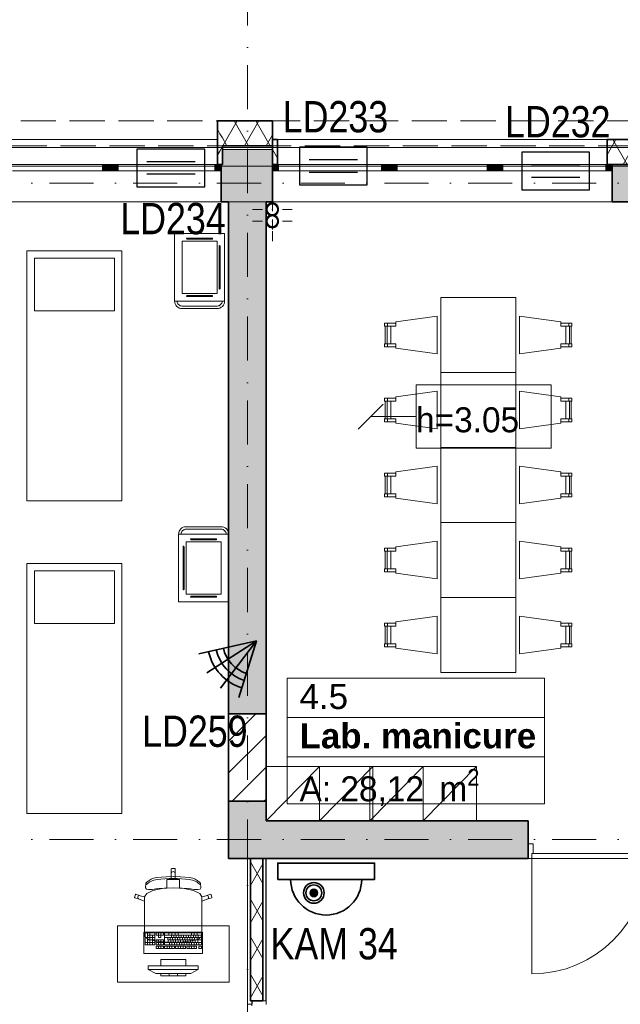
# Model space of a CAD drawing. Header units: millimetres. Extents: x -148444 to 51443, y -4810 to 453290.
# Tile 209 of 256: x 13756 to 18563, y 80539 to 88415. Entities that reach past the tile are written whole.
import ezdxf

# ---------------------------------------------------------------- set-up
doc = ezdxf.new("R2010")
doc.units = ezdxf.units.MM
for name, pattern in [('1', [8, 4, -4]), ('DASHDOTX2', [2, 1, -0.5, 0, -0.5]), ('Krawędzie ukryte', [3.912222, 2.822222, -1.09]), ('Kropki i Kreski', [6.702778, 3.527778, -1.763889, 0, -1.411111])]:
    doc.linetypes.add(name, pattern=pattern)
for name, color, linetype, lineweight in [('!!! CCTV', 1, 'Continuous', 35), ('!!!SSWiN', 3, 'Continuous', 35), ('!!!SSWiN-opis', 6, 'DASHDOTX2', 18), ('\xa0♦El- odgrom', 30, '1', 35)]:
    doc.layers.add(name, color=color, linetype=linetype, lineweight=lineweight)
for name, color, linetype in [('!!! CCTV -opis', 1, 'Continuous'), ('- A - ocieplenie', 8, 'Continuous'), ('- strefy pomieszczeń', 8, 'Continuous'), ('ADT KD', 3, 'Continuous'), ('Drzwi Archicad', 8, 'Continuous'), ('Konstrukcja - Siatka mod', 8, 'Continuous'), ('Konstrukcja - Stropy', 8, 'Continuous'), ('Konstrukcja - Ściany działowe', 8, 'Continuous'), ('Konstrukcja - Ściany nośne wew..P', 8, 'Continuous'), ('Konstrukcja - Ściany zewnętrzne', 8, 'Continuous'), ('Okna Archicada', 8, 'Continuous'), ('Opisy - Etykiety', 8, 'Continuous'), ('PIONY INST', 8, 'Continuous'), ('Wnętrze - Umeblowanie', 8, 'Continuous')]:
    doc.layers.add(name, color=color, linetype=linetype)
doc.styles.add('GENERATED_STYLE_1', font='ARIALN.TTF')
doc.styles.get("Standard").update_dxf_attribs({"font": 'arial.ttf'})
doc.styles.add('STYL_AUTOMATYCZNY_1', font='arial.ttf')
doc.styles.add('STYL_AUTOMATYCZNY_2', font='arial.ttf')
doc.styles.add('STYL_AUTOMATYCZNY_5', font='txt')
doc.styles.add('STYL_AUTOMATYCZNY_6', font='txt')
pattern_1 = [(60, (-220940.59, 363284.62), (-129.90381, 75), []), (120, (-220940.59, 363284.62), (129.90381, 75), [])]

# ---------------------------------------------------------------- blocks, each defined once
blk = doc.blocks.new('Czujka_PIR+AM')
for q in [(82.3, 47.5), (93.6, 16.5), (82.3, -47.5), (93.6, -16.5)]:
    blk.add_line((0, 0), q)
for radius in [66.3, 79, 54.6]:
    blk.add_arc((0, 0), radius, 330, 30)
blk.add_attdef('ADRES', (135.7, -10.4), '', height=22.5)
blk = doc.blocks.new('Kamera Kopułowa')
h = blk.add_hatch(color=1)
edge = h.paths.add_edge_path()
edge.add_arc((2.887, -2.378), 0.301, 0, 360)
at = {"color": 1}
blk.add_lwpolyline([(0, -1.308), (7.742, -1.308), (7.742, 0), (0, 0)], close=True, dxfattribs=at)
for radius in [0.827, 0.631, 0.301]:
    blk.add_circle((2.887, -2.378), radius, dxfattribs=at)
blk.add_arc((3.871, -1.308), 2.842, 180, 0, dxfattribs=at)
blk = doc.blocks.new('sswin')
at = {"layer": 'ADT KD', "color": 3}
for p, q in [((542.7, 300.5), (0, 300.5)), ((0, 300.5), (0, 0)), ((542.7, 0), (542.7, 300.5)), ((465, 200.4), (77.7, 200.4)), ((465, 100.2), (77.7, 100.2)), ((0, 0), (542.7, 0))]:
    blk.add_line(p, q, dxfattribs=at)

msp = doc.modelspace()

# ---------------------------------------------------------------- hatches: boundary and pattern name
at = {"layer": '- A - ocieplenie', "linetype": 'Continuous', "lineweight": 13}
h = msp.add_hatch(dxfattribs=at)
h.set_pattern_fill('Izolacja_miękka_0006', color=8, style=0, pattern_type=2)
h.set_pattern_definition(pattern_1)
h.paths.add_polyline_path([(15338, 87456.9), (15368, 87456.9), (15338, 87606.9)])
h = msp.add_hatch(dxfattribs=at)
h.set_pattern_fill('Izolacja_miękka_0006', color=8, style=0, pattern_type=2)
h.set_pattern_definition(pattern_1)
h.paths.add_polyline_path([(15338, 87606.9), (15378, 87406.9), (15378, 87606.9)])
h = msp.add_hatch(dxfattribs=at)
h.set_pattern_fill('Izolacja_miękka_0006', color=8, style=0, pattern_type=2)
h.set_pattern_definition(pattern_1)
h.paths.add_polyline_path([(15378, 87406.9), (15778, 87406.9), (15778, 87606.9), (15378, 87606.9)])
h = msp.add_hatch(dxfattribs=at)
h.set_pattern_fill('Izolacja_miękka_0006', color=8, style=0, pattern_type=2)
h.set_pattern_definition(pattern_1)
h.paths.add_polyline_path([(15338, 87456.9), (15378, 87256.9), (15378, 87406.9), (15368, 87456.9)])
h = msp.add_hatch(dxfattribs=at)
h.set_pattern_fill('Izolacja_miękka_0006', color=8, style=0, pattern_type=2)
h.set_pattern_definition(pattern_1)
h.paths.add_polyline_path([(15338, 87256.9), (15378, 87256.9), (15338, 87456.9)])
h = msp.add_hatch(dxfattribs=at)
h.set_pattern_fill('Izolacja_miękka_0006', color=8, style=0, pattern_type=2)
h.set_pattern_definition(pattern_1)
h.paths.add_polyline_path([(15778, 87256.9), (15818, 87256.9), (15818, 87456.9), (15778, 87456.9)])
h = msp.add_hatch(dxfattribs=at)
h.set_pattern_fill('Izolacja_miękka_0006', color=8, style=0, pattern_type=2)
h.set_pattern_definition(pattern_1)
h.paths.add_polyline_path([(18458, 87456.9), (18458, 87256.9), (18678, 87256.9), (18678, 87456.9)])
at = {"layer": 'Konstrukcja - Ściany działowe', "linetype": 'Continuous', "lineweight": 13}
h = msp.add_hatch(dxfattribs=at)
h.set_pattern_fill('Izolacja_miękka_0006', color=8, style=0, pattern_type=2)
h.set_pattern_definition(pattern_1)
h.paths.add_polyline_path([(15603, 81706.9), (15603, 80565.9), (15613, 80565.9), (15703, 80565.9), (15703, 81706.9)])
at = {"layer": 'Konstrukcja - Ściany nośne wew..P', "linetype": 'Continuous', "lineweight": 13}
for points in [[(15428, 86956.9), (15428, 82863.7), (15728, 82863.7), (15728, 86956.9)], [(15428, 81706.9), (15728, 81706.9), (15728, 82163.7), (15428, 82163.7)], [(17825.8, 82006.9), (15728, 82006.9), (15728, 81706.9), (17825.8, 81706.9)]]:
    msp.add_hatch(color=8, dxfattribs=at).paths.add_polyline_path(points)
h = msp.add_hatch(dxfattribs=at)
h.set_pattern_fill('Bloczki_ceramiczne_0006', color=8, style=0, pattern_type=2)
h.set_pattern_definition([(45, (-220940.59, 363284.62), (-127.27922, 127.27922), [])])
h.paths.add_polyline_path([(15428, 82863.7), (15428, 82163.7), (15728, 82163.7), (15728, 82863.7)])
at = {"layer": 'Konstrukcja - Ściany zewnętrzne', "linetype": 'Continuous', "lineweight": 13}
for points in [[(15378, 87376.9), (15378, 87256.9), (15778, 87256.9), (15778, 87376.9)], [(15368, 87256.9), (15368, 86956.9), (15778, 86956.9), (15778, 87256.9)], [(18498, 87256.9), (18498, 86956.9), (18638, 86956.9), (18638, 87256.9)]]:
    msp.add_hatch(color=8, dxfattribs=at).paths.add_polyline_path(points)
at = {"layer": 'Okna Archicada', "linetype": 'Continuous', "lineweight": 13}
for points in [[(14493, 87256.9), (14418, 87256.9), (14418, 87206.9), (14493, 87206.9)], [(14493, 87206.9), (14543, 87206.9), (14543, 87256.9), (14493, 87256.9)], [(15368, 87256.9), (15318, 87256.9), (15318, 87206.9), (15368, 87206.9)], [(15778, 87206.9), (15828, 87206.9), (15828, 87256.9), (15778, 87256.9)], [(16703, 87256.9), (16653, 87256.9), (16653, 87206.9), (16703, 87206.9)], [(16703, 87206.9), (16778, 87206.9), (16778, 87256.9), (16703, 87256.9)], [(17573, 87256.9), (17498, 87256.9), (17498, 87206.9), (17573, 87206.9)], [(17573, 87206.9), (17623, 87206.9), (17623, 87256.9), (17573, 87256.9)], [(18498, 87256.9), (18448, 87256.9), (18448, 87206.9), (18498, 87206.9)]]:
    msp.add_hatch(color=8, dxfattribs=at).paths.add_polyline_path(points)
at = {"layer": 'PIONY INST', "linetype": 'Continuous', "lineweight": 13}
h = msp.add_hatch(color=8, dxfattribs=at)
h.paths.add_polyline_path([(15728, 86897.6, 0.414214), (15778, 86847.6, 0.414214), (15828, 86897.6, 0.414214), (15778, 86947.6, 0.414214)])
h.paths.add_polyline_path([(15778, 86852.6, -1), (15778, 86942.6, -1)], flags=0)
h = msp.add_hatch(color=8, dxfattribs=at)
h.paths.add_polyline_path([(15728, 86802.6, 0.414214), (15778, 86752.6, 0.414214), (15828, 86802.6, 0.414214), (15778, 86852.6, 0.414214)])
h.paths.add_polyline_path([(15778, 86757.6, -1), (15778, 86847.6, -1)], flags=0)

# ---------------------------------------------------------------- linework, layer by layer
at = {"layer": '- A - ocieplenie', "color": 8, "linetype": 'Continuous', "lineweight": 35, "ltscale": 100}
for p, q in [((15338, 87306.9), (15338, 87456.9)), ((15818, 87456.9), (15818, 87406.9)), ((18458, 87456.9), (18458, 87406.9)), ((15818, 87406.9), (15818, 87256.9)), ((18458, 87406.9), (18458, 87256.9)), ((15338, 87256.9), (15338, 87306.9))]:
    msp.add_line(p, q, dxfattribs=at)
at = {"layer": '- A - ocieplenie', "color": 8, "linetype": 'Krawędzie ukryte', "lineweight": 20, "ltscale": 100, "flags": 128}
for points in [[(37128, 87606.9), (9388, 87606.9)], [(9388, 87406.9), (27377.7, 87406.9)]]:
    msp.add_lwpolyline(points, dxfattribs=at)
at = {"layer": '- A - ocieplenie', "color": 8, "linetype": 'Continuous', "lineweight": 35, "ltscale": 100, "flags": 128}
for points in [[(15338, 87606.9), (15338, 87456.9)], [(15778, 87606.9), (15338, 87606.9)], [(15778, 87406.9), (15778, 87606.9)], [(15818, 87456.9), (15778, 87456.9)], [(15778, 87456.9), (15778, 87256.9)], [(18678, 87456.9), (18458, 87456.9)], [(15378, 87256.9), (15378, 87406.9)], [(15378, 87406.9), (15778, 87406.9)], [(15338, 87256.9), (15378, 87256.9)], [(15778, 87256.9), (15818, 87256.9)], [(18458, 87256.9), (18678, 87256.9)]]:
    msp.add_lwpolyline(points, dxfattribs=at)
at = {"layer": '- strefy pomieszczeń', "color": 8, "linetype": 'Continuous', "lineweight": 13, "ltscale": 100}
for p, q in [((15895.8, 83146.8), (17955.4, 83146.8)), ((15895.8, 82832.5), (15895.8, 83146.8)), ((17955.4, 83146.8), (17955.4, 82832.5)), ((17955.4, 82832.5), (15895.8, 82832.5)), ((15895.8, 82832.5), (17955.4, 82832.5)), ((15895.8, 82518.2), (15895.8, 82832.5)), ((17955.4, 82832.5), (17955.4, 82518.2)), ((17955.4, 82518.2), (15895.8, 82518.2)), ((15895.8, 82518.2), (17955.4, 82518.2)), ((15895.8, 82141.7), (15895.8, 82518.2)), ((17955.4, 82518.2), (17955.4, 82141.7)), ((17955.4, 82141.7), (15895.8, 82141.7))]:
    msp.add_line(p, q, dxfattribs=at)
at = {"color": 8, "linetype": 'Continuous', "lineweight": 35, "ltscale": 100, "flags": 128}
for points in [[(15428, 82863.7), (15428, 82163.7)], [(15728, 82163.7), (15728, 82863.7)]]:
    msp.add_lwpolyline(points, dxfattribs=at)
at = {"layer": 'Drzwi Archicad', "color": 8, "linetype": 'Continuous', "lineweight": 35, "ltscale": 100}
for p, q in [((17825.8, 81821.9), (17825.8, 82006.9)), ((17825.8, 81706.9), (17825.8, 81821.9)), ((17825.8, 81706.9), (17825.8, 81821.9)), ((15703, 80565.9), (15613, 80565.9)), ((15703, 80565.9), (15613, 80565.9))]:
    msp.add_line(p, q, dxfattribs=at)
at = {"layer": 'Drzwi Archicad', "color": 8, "linetype": 'Continuous', "lineweight": 13, "ltscale": 100}
for p, q in [((17825.8, 81821.9), (17825.8, 81706.9)), ((17865.8, 81821.9), (17825.8, 81821.9)), ((17853.8, 81706.9), (17853.8, 81746.9)), ((17853.8, 81746.9), (17865.8, 81746.9)), ((17853.8, 81706.9), (17853.8, 81746.9)), ((17853.8, 81746.9), (18777.8, 81746.9)), ((17865.8, 81746.9), (17865.8, 81821.9)), ((17825.8, 81706.9), (17853.8, 81706.9)), ((17853.8, 81706.9), (17853.8, 80782.9)), ((18777.8, 81706.9), (17853.8, 81706.9)), ((15578, 80565.9), (15578, 80540.9)), ((15728, 80565.9), (15613, 80565.9)), ((15613, 80565.9), (15613, 80525.9)), ((15728, 80565.9), (15703, 80565.9)), ((15728, 80565.9), (15703, 80565.9)), ((15728, 80537.9), (15728, 80565.9)), ((15613, 80540.9), (15578, 80540.9))]:
    msp.add_line(p, q, dxfattribs=at)
msp.add_arc((17853.8, 81706.9), 924, 270, 0, dxfattribs=at)
at = {"layer": 'Konstrukcja - Siatka mod', "color": 8, "linetype": 'Kropki i Kreski', "lineweight": 13, "ltscale": 100}
for p, q in [((15578, 90062.8), (15578, 73098)), ((7290.5, 87106.9), (36735, 87106.9)), ((7290.5, 81856.9), (36735, 81856.9))]:
    msp.add_line(p, q, dxfattribs=at)
at = {"layer": 'Konstrukcja - Stropy', "color": 8, "linetype": 'Continuous', "lineweight": 13, "ltscale": 100, "flags": 128}
msp.add_lwpolyline([(21408, 79526.9), (24708, 79526.9), (24708, 74502.9), (36728, 74476.9), (36778, 86956.9), (9738, 86956.9), (9738, 74326.9), (21408, 74326.9)], close=True, dxfattribs=at)
at = {"layer": 'Konstrukcja - Ściany działowe', "color": 8, "linetype": 'Continuous', "lineweight": 35, "ltscale": 100}
for p, q in [((15603, 81706.9), (15603, 80565.9)), ((15703, 80565.9), (15703, 81706.9)), ((15603, 80565.9), (15613, 80565.9)), ((15703, 80565.9), (15613, 80565.9))]:
    msp.add_line(p, q, dxfattribs=at)
at = {"layer": 'Konstrukcja - Ściany działowe', "color": 8, "linetype": 'Continuous', "lineweight": 13, "ltscale": 100}
for p, q in [((15578, 80565.9), (15578, 80540.9)), ((15728, 80565.9), (15703, 80565.9)), ((15613, 80540.9), (15578, 80540.9))]:
    msp.add_line(p, q, dxfattribs=at)
at = {"layer": 'Konstrukcja - Ściany działowe', "color": 8, "linetype": 'Continuous', "lineweight": 25, "ltscale": 100}
msp.add_line((15613, 80565.9), (15613, 80540.9), dxfattribs=at)
at = {"layer": 'Konstrukcja - Ściany działowe', "color": 8, "linetype": 'Continuous', "lineweight": 13, "ltscale": 100, "flags": 128}
for points in [[(15578, 81706.9), (15578, 80565.9)], [(15728, 81706.9), (15703, 81706.9)]]:
    msp.add_lwpolyline(points, dxfattribs=at)
at = {"layer": 'Konstrukcja - Ściany działowe', "color": 8, "linetype": 'Continuous', "lineweight": 25, "ltscale": 100, "flags": 128}
for points in [[(15603, 81706.9), (15578, 81706.9)], [(15728, 80565.9), (15728, 81706.9)]]:
    msp.add_lwpolyline(points, dxfattribs=at)
at = {"layer": 'Konstrukcja - Ściany działowe', "color": 8, "linetype": 'Continuous', "lineweight": 35, "ltscale": 100, "flags": 128}
msp.add_lwpolyline([(15703, 81706.9), (15603, 81706.9)], dxfattribs=at)
at = {"layer": 'Konstrukcja - Ściany nośne wew..P', "color": 8, "linetype": 'Continuous', "lineweight": 35, "ltscale": 100}
for p, q in [((15428, 82863.7), (15728, 82863.7)), ((15428, 82163.7), (15728, 82163.7)), ((17825.8, 81821.9), (17825.8, 82006.9)), ((17825.8, 81706.9), (17825.8, 81821.9))]:
    msp.add_line(p, q, dxfattribs=at)
at = {"layer": 'Konstrukcja - Ściany nośne wew..P', "color": 8, "linetype": 'Continuous', "lineweight": 35, "ltscale": 100, "flags": 128}
for points in [[(15428, 86956.9), (15428, 82863.7)], [(15728, 82863.7), (15728, 86956.9)], [(15428, 82163.7), (15428, 81706.9)], [(15728, 82006.9), (15728, 82163.7)], [(17825.8, 82006.9), (15728, 82006.9)], [(15428, 81706.9), (15728, 81706.9)], [(15728, 81706.9), (17825.8, 81706.9)]]:
    msp.add_lwpolyline(points, dxfattribs=at)
at = {"layer": 'Konstrukcja - Ściany zewnętrzne', "color": 8, "linetype": 'Continuous', "lineweight": 35, "ltscale": 100}
for p, q in [((15368, 87256.9), (15368, 87206.9)), ((15368, 87206.9), (15368, 86956.9)), ((15778, 87256.9), (15778, 87206.9)), ((15778, 87206.9), (15778, 86956.9)), ((18498, 87256.9), (18498, 87206.9)), ((18498, 87206.9), (18498, 86956.9))]:
    msp.add_line(p, q, dxfattribs=at)
at = {"layer": 'Konstrukcja - Ściany zewnętrzne', "color": 8, "linetype": 'Continuous', "lineweight": 13, "ltscale": 100, "flags": 128}
msp.add_lwpolyline([(9588, 87391.9), (9588, 87241.9), (36548, 87241.9), (36548, 87391.9)], close=True, dxfattribs=at)
msp.add_lwpolyline([(15778, 87256.9), (15778, 87376.9), (15378, 87376.9), (15378, 87256.9)], dxfattribs=at)
at = {"layer": 'Konstrukcja - Ściany zewnętrzne', "color": 8, "linetype": 'Continuous', "lineweight": 35, "ltscale": 100, "flags": 128}
for points in [[(15378, 87256.9), (15368, 87256.9)], [(18638, 87256.9), (18498, 87256.9)], [(15368, 86956.9), (15428, 86956.9)], [(15728, 86956.9), (15778, 86956.9)], [(18498, 86956.9), (18638, 86956.9)]]:
    msp.add_lwpolyline(points, dxfattribs=at)
at = {"layer": 'Okna Archicada', "color": 8, "linetype": 'Continuous', "lineweight": 13, "ltscale": 100}
for p, q in [((15338, 87456.9), (12778, 87456.9)), ((15818, 87456.9), (18458, 87456.9)), ((12748, 87256.9), (15368, 87256.9)), ((15338, 87256.9), (12778, 87256.9)), ((14418, 87256.9), (13698, 87256.9)), ((13698, 87206.9), (14418, 87206.9)), ((14493, 87256.9), (14418, 87256.9)), ((14418, 87256.9), (14418, 87206.9)), ((14418, 87206.9), (14493, 87206.9)), ((14543, 87256.9), (14493, 87256.9)), ((14493, 87206.9), (14543, 87206.9)), ((14543, 87206.9), (14543, 87256.9)), ((15318, 87256.9), (14543, 87256.9)), ((14543, 87206.9), (15318, 87206.9)), ((15368, 87256.9), (15318, 87256.9)), ((15318, 87256.9), (15318, 87206.9)), ((15318, 87206.9), (15368, 87206.9)), ((15778, 87256.9), (18498, 87256.9)), ((15828, 87256.9), (15778, 87256.9)), ((15778, 87206.9), (15828, 87206.9)), ((15818, 87256.9), (18458, 87256.9)), ((15828, 87206.9), (15828, 87256.9)), ((16653, 87256.9), (15828, 87256.9)), ((15828, 87206.9), (16653, 87206.9)), ((16703, 87256.9), (16653, 87256.9)), ((16653, 87256.9), (16653, 87206.9)), ((16653, 87206.9), (16703, 87206.9)), ((16778, 87256.9), (16703, 87256.9)), ((16703, 87206.9), (16778, 87206.9)), ((16778, 87206.9), (16778, 87256.9)), ((17498, 87256.9), (16778, 87256.9)), ((16778, 87206.9), (17498, 87206.9)), ((17573, 87256.9), (17498, 87256.9)), ((17498, 87256.9), (17498, 87206.9)), ((17498, 87206.9), (17573, 87206.9)), ((17623, 87256.9), (17573, 87256.9)), ((17573, 87206.9), (17623, 87206.9)), ((17623, 87206.9), (17623, 87256.9)), ((18448, 87256.9), (17623, 87256.9)), ((17623, 87206.9), (18448, 87206.9)), ((18498, 87256.9), (18448, 87256.9)), ((18448, 87256.9), (18448, 87206.9)), ((18448, 87206.9), (18498, 87206.9)), ((12748, 86956.9), (15368, 86956.9)), ((15778, 86956.9), (18498, 86956.9))]:
    msp.add_line(p, q, dxfattribs=at)
at = {"layer": 'Okna Archicada', "color": 8, "linetype": 'Continuous', "lineweight": 35, "ltscale": 100}
for p, q in [((15338, 87306.9), (15338, 87456.9)), ((15818, 87456.9), (15818, 87406.9)), ((18458, 87456.9), (18458, 87406.9)), ((15818, 87406.9), (15818, 87256.9)), ((18458, 87406.9), (18458, 87256.9)), ((15338, 87256.9), (15338, 87306.9)), ((15368, 87256.9), (15368, 87206.9)), ((15368, 87256.9), (15368, 87206.9)), ((15368, 87206.9), (15368, 86956.9)), ((15778, 87256.9), (15778, 87206.9)), ((15778, 87256.9), (15778, 87206.9)), ((15778, 87206.9), (15778, 86956.9)), ((18498, 87256.9), (18498, 87206.9)), ((18498, 87256.9), (18498, 87206.9)), ((18498, 87206.9), (18498, 86956.9))]:
    msp.add_line(p, q, dxfattribs=at)
at = {"layer": 'Opisy - Etykiety', "color": 8, "linetype": 'Continuous', "lineweight": 13, "ltscale": 100}
for p, q in [((18009.8, 85493.3), (16928, 85493.3)), ((16928, 85493.3), (16928, 84987.3)), ((18009.8, 84987.3), (18009.8, 85493.3)), ((16663.9, 85340.3), (16463.9, 85140.3)), ((16563.9, 85240.3), (16928, 85240.3)), ((16928, 84987.3), (18009.8, 84987.3))]:
    msp.add_line(p, q, dxfattribs=at)
at = {"layer": 'PIONY INST', "color": 8, "linetype": 'Continuous', "lineweight": 0, "ltscale": 100}
for p, q in [((15778, 86977.6), (15778, 87057.6)), ((15778, 86882.6), (15778, 86962.6)), ((15698, 86897.6), (15618, 86897.6)), ((15858, 86897.6), (15938, 86897.6)), ((15698, 86802.6), (15618, 86802.6)), ((15778, 86817.6), (15778, 86737.6)), ((15858, 86802.6), (15938, 86802.6)), ((15778, 86722.6), (15778, 86642.6))]:
    msp.add_line(p, q, dxfattribs=at)
at = {"layer": 'PIONY INST', "color": 8, "linetype": 'Continuous', "lineweight": 25, "ltscale": 100, "flags": 128}
for points in [[(15728, 86897.6, 0.414214), (15778, 86847.6, 0.414214), (15828, 86897.6, 0.414214), (15778, 86947.6, 0.414214)], [(15728, 86802.6, 0.414214), (15778, 86752.6, 0.414214), (15828, 86802.6, 0.414214), (15778, 86852.6, 0.414214)]]:
    msp.add_lwpolyline(points, format="xyb", close=True, dxfattribs=at)
at = {"layer": 'PIONY INST', "color": 8, "linetype": 'Continuous', "lineweight": 35, "ltscale": 100, "flags": 128}
for points in [[(15778, 86852.6, -1), (15778, 86942.6, -1)], [(15778, 86757.6, -1), (15778, 86847.6, -1)]]:
    msp.add_lwpolyline(points, format="xyb", close=True, dxfattribs=at)
at = {"layer": 'PIONY INST', "color": 8, "linetype": 'Continuous', "lineweight": 0, "ltscale": 100}
for p in [(15778, 86897.6), (15778, 86802.6)]:
    msp.add_point(p, dxfattribs=at)
at = {"layer": 'Wnętrze - Umeblowanie', "color": 8, "linetype": 'Continuous', "lineweight": 13, "ltscale": 100}
for p, q in [((16696.1, 85963.1), (16696.1, 85822.4)), ((16701.1, 85988.1), (16701.1, 85963.1)), ((18151.1, 85988.1), (18151.1, 85963.1)), ((18156.1, 85822.4), (18156.1, 85963.1)), ((16701.1, 85797.4), (16701.1, 85822.4)), ((18151.1, 85797.4), (18151.1, 85822.4)), ((16701.1, 85388.1), (16701.1, 85363.1)), ((18151.1, 85388.1), (18151.1, 85363.1)), ((16696.1, 85363.1), (16696.1, 85222.4)), ((18156.1, 85222.4), (18156.1, 85363.1)), ((16701.1, 85197.4), (16701.1, 85222.4)), ((18151.1, 85197.4), (18151.1, 85222.4)), ((16696.1, 84763.1), (16696.1, 84622.4)), ((16701.1, 84788.1), (16701.1, 84763.1)), ((18151.1, 84788.1), (18151.1, 84763.1)), ((18156.1, 84622.4), (18156.1, 84763.1)), ((16701.1, 84597.4), (16701.1, 84622.4)), ((18151.1, 84597.4), (18151.1, 84622.4)), ((16701.1, 84188.1), (16701.1, 84163.1)), ((18151.1, 84188.1), (18151.1, 84163.1)), ((16696.1, 84163.1), (16696.1, 84022.4)), ((18156.1, 84022.4), (18156.1, 84163.1)), ((16701.1, 83997.4), (16701.1, 84022.4)), ((18151.1, 83997.4), (18151.1, 84022.4)), ((16696.1, 83563.1), (16696.1, 83422.4)), ((16701.1, 83588.1), (16701.1, 83563.1)), ((18151.1, 83588.1), (18151.1, 83563.1)), ((18156.1, 83422.4), (18156.1, 83563.1)), ((16701.1, 83397.4), (16701.1, 83422.4)), ((18151.1, 83397.4), (18151.1, 83422.4)), ((15728, 82006.9), (16154.6, 82441.6)), ((16154.6, 82441.6), (16154.6, 82006.9)), ((16154.6, 82006.9), (16581.2, 82441.6)), ((16559.3, 82006.9), (16985.9, 82441.6)), ((16985.9, 82441.6), (16985.9, 82006.9)), ((16985.9, 82006.9), (17412.5, 82441.6)), ((14969.5, 81623.3), (14972.6, 81626.3)), ((14969.5, 81586.4), (14969.5, 81623.3)), ((14969.5, 81586.4), (14970.7, 81592.1)), ((14970.7, 81592.1), (14974, 81597)), ((14972.6, 81626.3), (14984.6, 81626.3)), ((14974, 81597), (14978.9, 81600.2)), ((14978.9, 81600.2), (14984.6, 81601.4)), ((14996.7, 81626.3), (14984.6, 81626.3)), ((14990.4, 81600.2), (14984.6, 81601.4)), ((14995.3, 81597), (14990.4, 81600.2)), ((14998.6, 81592.1), (14995.3, 81597)), ((14999.7, 81623.3), (14996.7, 81626.3)), ((14999.7, 81586.4), (14998.6, 81592.1)), ((14999.7, 81586.4), (14999.7, 81623.3)), ((14766.5, 81507.1), (14777.1, 81520.3)), ((14777.1, 81520.3), (14808.1, 81540.3)), ((14796.6, 81517.9), (14784.9, 81507.8)), ((14809.8, 81525.6), (14796.6, 81517.9)), ((14808.1, 81540.3), (14828.1, 81547.6)), ((14830.2, 81531.8), (14809.8, 81525.6)), ((14828.1, 81547.6), (14853.9, 81552.4)), ((14856.1, 81536.8), (14830.2, 81531.8)), ((14853.9, 81552.4), (14927.1, 81559.4)), ((14886.1, 81540.5), (14856.1, 81536.8)), ((14918.5, 81543), (14886.1, 81540.5)), ((14951.9, 81544.5), (14918.5, 81543)), ((14927.1, 81559.4), (14984.6, 81561.5)), ((14934.3, 81506.6), (14934.3, 81536.6)), ((14934.3, 81536.6), (14967.7, 81536.6)), ((14984.6, 81544.9), (14951.9, 81544.5)), ((14967.7, 81536.6), (14969.5, 81586.4)), ((14967.7, 81536.6), (14984.6, 81536.6)), ((15042.1, 81559.4), (14984.6, 81561.5)), ((14984.6, 81544.9), (15017.4, 81544.5)), ((15001.5, 81536.6), (14984.6, 81536.6)), ((15001.5, 81536.6), (14999.7, 81586.4)), ((15035, 81536.6), (15001.5, 81536.6)), ((15017.4, 81544.5), (15050.7, 81543)), ((15035, 81506.6), (15035, 81536.6)), ((15115.3, 81552.4), (15042.1, 81559.4)), ((15050.7, 81543), (15083.2, 81540.5)), ((15083.2, 81540.5), (15113.2, 81536.8)), ((15113.2, 81536.8), (15139.1, 81531.8)), ((15141.2, 81547.6), (15115.3, 81552.4)), ((15139.1, 81531.8), (15159.5, 81525.6)), ((15161.2, 81540.3), (15141.2, 81547.6)), ((15159.5, 81525.6), (15172.7, 81517.9)), ((15192.2, 81520.3), (15161.2, 81540.3)), ((15172.7, 81517.9), (15184.4, 81507.8)), ((15202.7, 81507.1), (15192.2, 81520.3)), ((14763.2, 81471), (14766.5, 81507.1)), ((14770, 81459.4), (14763.2, 81471)), ((14769.6, 81496.5), (14765.9, 81493.9)), ((14775.9, 81501.7), (14769.6, 81496.5)), ((14787.2, 81456.4), (14770, 81459.4)), ((14772.8, 81425.9), (14822.5, 81449.7)), ((14784.9, 81507.8), (14775.9, 81501.7)), ((14816.1, 81459), (14787.2, 81456.4)), ((14861.4, 81464.8), (14816.1, 81459)), ((14822.5, 81449.7), (14896.9, 81465.6)), ((14912.3, 81469.5), (14861.4, 81464.8)), ((14896.9, 81465.6), (14934.3, 81467.9)), ((14984.6, 81471.8), (14912.3, 81469.5)), ((14934.3, 81467.9), (14934.3, 81506.6)), ((14934.3, 81467.9), (14984.6, 81471.1)), ((14984.6, 81471.8), (15056.9, 81469.5)), ((15035, 81467.9), (14984.6, 81471.1)), ((15035, 81467.9), (15035, 81506.6)), ((15072.4, 81465.6), (15035, 81467.9)), ((15056.9, 81469.5), (15107.9, 81464.8)), ((15146.8, 81449.7), (15072.4, 81465.6)), ((15107.9, 81464.8), (15153.2, 81459)), ((15196.5, 81425.9), (15146.8, 81449.7)), ((15153.2, 81459), (15182.1, 81456.4)), ((15182.1, 81456.4), (15199.3, 81459.4)), ((15184.4, 81507.8), (15193.4, 81501.7)), ((15193.4, 81501.7), (15199.7, 81496.5)), ((15199.3, 81459.4), (15206, 81471)), ((15199.7, 81496.5), (15203.4, 81493.9)), ((15206, 81471), (15202.7, 81507.1)), ((14674.6, 81394.4), (14682.1, 81417.2)), ((14676.6, 81390.7), (14674.6, 81394.4)), ((14712, 81379.3), (14676.6, 81390.7)), ((14682.1, 81417.2), (14685.9, 81419.1)), ((14685.9, 81419.1), (14721.3, 81407.7)), ((14701.6, 81392.3), (14702.3, 81398.1)), ((14703.2, 81386.7), (14701.6, 81392.3)), ((14702.3, 81398.1), (14705.2, 81403.2)), ((14706.8, 81382.1), (14703.2, 81386.7)), ((14705.2, 81403.2), (14709.8, 81406.8)), ((14712, 81379.3), (14706.8, 81382.1)), ((14709.8, 81406.8), (14715.5, 81408.4)), ((14755.4, 81363.6), (14712, 81379.3)), ((14715.5, 81408.4), (14721.3, 81407.7)), ((14721.3, 81407.7), (14755.5, 81398)), ((14755.4, 81397.8), (14755.5, 81398)), ((14755.4, 81397.8), (14755.4, 81363.6)), ((14755.4, 81154.5), (14755.4, 81363.6)), ((14755.5, 81398), (14772.8, 81425.9)), ((15213.8, 81398), (15196.5, 81425.9)), ((15248, 81407.7), (15213.8, 81398)), ((15213.9, 81397.8), (15213.8, 81398)), ((15213.9, 81397.8), (15213.9, 81363.6)), ((15213.9, 81363.6), (15257.3, 81379.3)), ((15213.9, 81154.5), (15213.9, 81363.6)), ((15283.4, 81419.1), (15248, 81407.7)), ((15253.8, 81408.4), (15248, 81407.7)), ((15259.5, 81406.8), (15253.8, 81408.4)), ((15257.3, 81379.3), (15292.7, 81390.7)), ((15257.3, 81379.3), (15262.4, 81382.1)), ((15264.1, 81403.2), (15259.5, 81406.8)), ((15262.4, 81382.1), (15266.1, 81386.7)), ((15267, 81398.1), (15264.1, 81403.2)), ((15266.1, 81386.7), (15267.7, 81392.3)), ((15267.7, 81392.3), (15267, 81398.1)), ((15287.2, 81417.2), (15283.4, 81419.1)), ((15294.6, 81394.4), (15287.2, 81417.2)), ((15292.7, 81390.7), (15294.6, 81394.4)), ((14755.4, 81118.4), (14755.4, 81154.5)), ((14755.4, 81087.4), (14755.4, 81118.4)), ((15213.9, 81118.4), (15213.9, 81154.5)), ((15213.9, 81087.4), (15213.9, 81118.4)), ((14759.9, 81078.8), (14755.4, 81087.4)), ((14837.8, 81112), (14759.4, 81112)), ((14759.4, 81112), (14759.4, 81015.1)), ((14837.8, 81073.2), (14759.4, 81073.2)), ((14786.7, 81057.6), (14759.9, 81078.8)), ((14779, 81112), (14779, 81015.1)), ((14837.8, 81092.6), (14779, 81092.6)), ((14837.8, 81053.8), (14779, 81053.8)), ((14788.8, 81056.7), (14786.7, 81057.6)), ((14834.8, 81046), (14788.8, 81056.7)), ((14798.6, 81112), (14798.6, 81015.1)), ((14818.2, 81092.6), (14818.2, 81015.1)), ((14903.5, 81038.9), (14834.8, 81046)), ((14837.8, 81015.1), (14837.8, 81112)), ((14906.3, 81112), (14847.6, 81112)), ((14847.6, 81112), (14847.6, 81092.6)), ((14847.6, 81092.6), (14867.1, 81092.6)), ((14906.3, 81053.8), (14847.6, 81053.8)), ((14847.6, 81053.8), (14847.6, 81015.1)), ((14867.1, 81112), (14867.1, 81092.6)), ((14867.1, 81092.6), (14867.1, 81073.2)), ((14886.7, 81092.6), (14867.1, 81092.6)), ((14867.1, 81073.2), (14886.7, 81073.2)), ((14867.1, 81053.8), (14867.1, 81015.1)), ((14886.7, 81112), (14886.7, 81092.6)), ((14886.7, 81073.2), (14886.7, 81092.6)), ((14886.7, 81092.6), (14906.3, 81092.6)), ((14886.7, 81053.8), (14886.7, 81015.1)), ((14904.6, 81038.8), (14903.5, 81038.9)), ((14984.6, 81036.3), (14904.6, 81038.8)), ((14906.3, 81092.6), (14906.3, 81112)), ((14906.3, 81015.1), (14906.3, 81053.8)), ((15209.8, 81112), (14916.1, 81112)), ((14916.1, 81112), (14916.1, 81015.1)), ((15209.8, 81092.6), (14916.1, 81092.6)), ((15209.8, 81073.2), (14916.1, 81073.2)), ((14940.6, 81073.2), (14940.6, 81053.8)), ((15209.8, 81053.8), (14940.6, 81053.8)), ((14945.5, 81053.8), (14945.5, 81034.4)), ((14950.4, 81112), (14950.4, 81092.6)), ((14960.2, 81073.2), (14960.2, 81053.8)), ((14965.1, 81053.8), (14965.1, 81034.4)), ((14969.9, 81092.6), (14969.9, 81073.2)), ((14974.8, 81112), (14974.8, 81092.6)), ((14979.7, 81073.2), (14979.7, 81053.8)), ((14984.6, 81053.8), (14984.6, 81034.4)), ((14984.6, 81036.3), (15064.7, 81038.8)), ((14989.5, 81092.6), (14989.5, 81073.2)), ((14999.3, 81112), (14999.3, 81092.6)), ((14999.3, 81073.2), (14999.3, 81053.8)), ((15004.2, 81053.8), (15004.2, 81034.4)), ((15009.1, 81092.6), (15009.1, 81073.2)), ((15018.9, 81073.2), (15018.9, 81053.8)), ((15023.8, 81112), (15023.8, 81092.6)), ((15023.8, 81053.8), (15023.8, 81034.4)), ((15028.7, 81092.6), (15028.7, 81073.2)), ((15038.5, 81073.2), (15038.5, 81053.8)), ((15043.4, 81053.8), (15043.4, 81034.4)), ((15048.3, 81092.6), (15048.3, 81073.2)), ((15058.1, 81073.2), (15058.1, 81053.8)), ((15063, 81053.8), (15063, 81034.4)), ((15064.7, 81038.8), (15065.7, 81038.9)), ((15065.7, 81038.9), (15134.5, 81046)), ((15067.9, 81092.6), (15067.9, 81073.2)), ((15077.7, 81073.2), (15077.7, 81053.8)), ((15082.6, 81053.8), (15082.6, 81034.4)), ((15087.4, 81092.6), (15087.4, 81073.2)), ((15097.2, 81073.2), (15097.2, 81053.8)), ((15102.1, 81053.8), (15102.1, 81034.4)), ((15107, 81092.6), (15107, 81073.2)), ((15116.8, 81073.2), (15116.8, 81053.8)), ((15121.7, 81053.8), (15121.7, 81034.4)), ((15126.6, 81092.6), (15126.6, 81073.2)), ((15131.5, 81112), (15131.5, 81092.6)), ((15134.5, 81046), (15180.4, 81056.7)), ((15136.4, 81073.2), (15136.4, 81053.8)), ((15141.3, 81053.8), (15141.3, 81034.4)), ((15146.2, 81092.6), (15146.2, 81073.2)), ((15153.5, 81112), (15153.5, 81092.6)), ((15156, 81073.2), (15156, 81053.8)), ((15160.9, 81053.8), (15160.9, 81034.4)), ((15165.8, 81092.6), (15165.8, 81073.2)), ((15175.6, 81112), (15175.6, 81092.6)), ((15175.6, 81073.2), (15175.6, 81053.8)), ((15180.4, 81056.7), (15182.6, 81057.6)), ((15180.5, 81053.8), (15180.5, 81034.4)), ((15182.6, 81057.6), (15209.4, 81078.8)), ((15185.4, 81092.6), (15185.4, 81073.2)), ((15209.4, 81078.8), (15213.9, 81087.4)), ((15209.8, 81015.1), (15209.8, 81112)), ((14837.8, 81034.4), (14759.4, 81034.4)), ((14759.4, 81015.1), (14837.8, 81015.1)), ((14906.3, 81034.4), (14847.6, 81034.4)), ((14847.6, 81015.1), (14906.3, 81015.1)), ((14906.3, 81005.4), (14847.6, 81005.4)), ((14847.6, 81005.4), (14847.6, 80986)), ((14847.6, 80986), (14906.3, 80986)), ((14867.1, 81005.4), (14867.1, 80986)), ((14886.7, 81005.4), (14886.7, 80986)), ((14906.3, 80986), (14906.3, 81005.4)), ((15209.8, 81034.4), (14916.1, 81034.4)), ((14916.1, 81015.1), (15209.8, 81015.1)), ((14994.4, 81005.4), (14916.1, 81005.4)), ((14916.1, 81005.4), (14916.1, 80986)), ((14916.1, 80986), (14994.4, 80986)), ((14935.7, 81005.4), (14935.7, 80986)), ((14955.3, 81034.4), (14955.3, 81015.1)), ((14955.3, 81005.4), (14955.3, 80986)), ((14974.8, 81034.4), (14974.8, 81015.1)), ((14974.8, 81005.4), (14974.8, 80986)), ((14994.4, 81034.4), (14994.4, 81015.1)), ((14994.4, 80986), (14994.4, 81005.4)), ((15082.6, 81005.4), (15004.2, 81005.4)), ((15004.2, 81005.4), (15004.2, 80986)), ((15004.2, 80986), (15082.6, 80986)), ((15014, 81034.4), (15014, 81015.1)), ((15023.8, 81005.4), (15023.8, 80986)), ((15033.6, 81034.4), (15033.6, 81015.1)), ((15043.4, 81005.4), (15043.4, 80986)), ((15053.2, 81034.4), (15053.2, 81015.1)), ((15063, 81005.4), (15063, 80986)), ((15072.8, 81034.4), (15072.8, 81015.1)), ((15082.6, 80986), (15082.6, 81005.4)), ((15092.3, 81034.4), (15092.3, 81015.1)), ((15170.7, 81005.4), (15092.3, 81005.4)), ((15092.3, 81005.4), (15092.3, 80986)), ((15092.3, 80986), (15170.7, 80986)), ((15111.9, 81034.4), (15111.9, 81015.1)), ((15111.9, 81005.4), (15111.9, 80986)), ((15131.5, 81034.4), (15131.5, 81015.1)), ((15131.5, 81005.4), (15131.5, 80986)), ((15151.1, 81034.4), (15151.1, 81015.1)), ((15151.1, 81005.4), (15151.1, 80986)), ((15170.7, 81034.4), (15170.7, 81015.1)), ((15170.7, 80986), (15170.7, 81005.4)), ((15190.3, 81034.4), (15190.3, 81015.1)), ((15209.8, 81005.4), (15190.3, 81005.4)), ((15190.3, 81005.4), (15190.3, 80986)), ((15190.3, 80986), (15209.8, 80986)), ((15209.8, 80986), (15209.8, 81005.4)), ((15084.6, 80896.9), (14884.6, 80896.9)), ((14884.6, 80896.9), (14884.6, 80846.9)), ((15084.6, 80846.9), (15084.6, 80896.9)), ((15184.6, 80846.9), (14784.6, 80846.9)), ((14784.6, 80846.9), (14784.6, 80816.9)), ((14784.6, 80816.9), (15184.6, 80816.9)), ((14784.6, 80816.9), (14844.6, 80786.9)), ((14884.6, 80846.9), (15084.6, 80846.9)), ((15184.6, 80816.9), (15124.6, 80786.9)), ((15184.6, 80816.9), (15184.6, 80846.9)), ((15124.6, 80786.9), (14844.6, 80786.9)), ((15084.6, 80786.9), (14884.6, 80786.9)), ((14884.6, 80786.9), (14884.6, 80766.9)), ((14884.6, 80766.9), (15084.6, 80766.9)), ((14951.3, 80786.9), (14951.3, 80766.9)), ((15018, 80786.9), (15018, 80766.9)), ((15084.6, 80766.9), (15084.6, 80786.9))]:
    msp.add_line(p, q, dxfattribs=at)
at = {"layer": 'Wnętrze - Umeblowanie', "color": 8, "linetype": 'Continuous', "lineweight": 13, "ltscale": 100, "flags": 128}
for points in [[(14995.9, 86704), (14995.9, 86164), (15395.9, 86164), (15395.9, 86704)], [(15055.9, 86644), (15055.9, 86224), (15335.9, 86224), (15335.9, 86644)], [(13813.3, 84566.2), (14573.3, 84566.2), (14573.3, 86566.2), (13813.3, 86566.2)], [(13873.3, 86086.2), (14513.3, 86086.2), (14513.3, 86506.2), (13873.3, 86506.2)], [(17126.1, 86192.7), (17726.1, 86192.7), (17726.1, 85592.7), (17126.1, 85592.7)], [(17096.1, 86042.7), (17096.1, 85742.7), (16766.1, 85787.3), (16766.1, 85822.4), (16726.1, 85822.4), (16726.1, 85963.1), (16766.1, 85963.1), (16766.1, 85998.1)], [(17756.1, 85742.7), (17756.1, 86042.7), (18086.1, 85998.1), (18086.1, 85963.1), (18126.1, 85963.1), (18126.1, 85822.4), (18086.1, 85822.4), (18086.1, 85787.3)], [(16766.1, 85988.1), (16766.1, 85963.1), (16676.1, 85963.1), (16676.1, 85988.1)], [(16726.1, 85963.1), (16726.1, 85822.4), (16681.1, 85822.4), (16681.1, 85963.1)], [(18086.1, 85988.1), (18086.1, 85963.1), (18176.1, 85963.1), (18176.1, 85988.1)], [(18126.1, 85822.4), (18126.1, 85963.1), (18171.1, 85963.1), (18171.1, 85822.4)], [(16766.1, 85797.4), (16766.1, 85822.4), (16676.1, 85822.4), (16676.1, 85797.4)], [(18086.1, 85797.4), (18086.1, 85822.4), (18176.1, 85822.4), (18176.1, 85797.4)], [(17126.1, 85592.7), (17726.1, 85592.7), (17726.1, 84992.7), (17126.1, 84992.7)], [(16766.1, 85388.1), (16766.1, 85363.1), (16676.1, 85363.1), (16676.1, 85388.1)], [(17096.1, 85442.7), (17096.1, 85142.7), (16766.1, 85187.3), (16766.1, 85222.4), (16726.1, 85222.4), (16726.1, 85363.1), (16766.1, 85363.1), (16766.1, 85398.1)], [(17756.1, 85142.7), (17756.1, 85442.7), (18086.1, 85398.1), (18086.1, 85363.1), (18126.1, 85363.1), (18126.1, 85222.4), (18086.1, 85222.4), (18086.1, 85187.3)], [(18086.1, 85388.1), (18086.1, 85363.1), (18176.1, 85363.1), (18176.1, 85388.1)], [(16726.1, 85363.1), (16726.1, 85222.4), (16681.1, 85222.4), (16681.1, 85363.1)], [(18126.1, 85222.4), (18126.1, 85363.1), (18171.1, 85363.1), (18171.1, 85222.4)], [(16766.1, 85197.4), (16766.1, 85222.4), (16676.1, 85222.4), (16676.1, 85197.4)], [(18086.1, 85197.4), (18086.1, 85222.4), (18176.1, 85222.4), (18176.1, 85197.4)], [(17126.1, 84992.7), (17726.1, 84992.7), (17726.1, 84392.7), (17126.1, 84392.7)], [(17096.1, 84842.7), (17096.1, 84542.7), (16766.1, 84587.3), (16766.1, 84622.4), (16726.1, 84622.4), (16726.1, 84763.1), (16766.1, 84763.1), (16766.1, 84798.1)], [(17756.1, 84542.7), (17756.1, 84842.7), (18086.1, 84798.1), (18086.1, 84763.1), (18126.1, 84763.1), (18126.1, 84622.4), (18086.1, 84622.4), (18086.1, 84587.3)], [(16766.1, 84788.1), (16766.1, 84763.1), (16676.1, 84763.1), (16676.1, 84788.1)], [(16726.1, 84763.1), (16726.1, 84622.4), (16681.1, 84622.4), (16681.1, 84763.1)], [(18086.1, 84788.1), (18086.1, 84763.1), (18176.1, 84763.1), (18176.1, 84788.1)], [(18126.1, 84622.4), (18126.1, 84763.1), (18171.1, 84763.1), (18171.1, 84622.4)], [(16766.1, 84597.4), (16766.1, 84622.4), (16676.1, 84622.4), (16676.1, 84597.4)], [(18086.1, 84597.4), (18086.1, 84622.4), (18176.1, 84622.4), (18176.1, 84597.4)], [(17126.1, 84392.7), (17726.1, 84392.7), (17726.1, 83792.7), (17126.1, 83792.7)], [(15428, 83759.7), (15428, 84299.7), (15028, 84299.7), (15028, 83759.7)], [(15368, 83819.7), (15368, 84239.7), (15088, 84239.7), (15088, 83819.7)], [(16766.1, 84188.1), (16766.1, 84163.1), (16676.1, 84163.1), (16676.1, 84188.1)], [(17096.1, 84242.7), (17096.1, 83942.7), (16766.1, 83987.3), (16766.1, 84022.4), (16726.1, 84022.4), (16726.1, 84163.1), (16766.1, 84163.1), (16766.1, 84198.1)], [(17756.1, 83942.7), (17756.1, 84242.7), (18086.1, 84198.1), (18086.1, 84163.1), (18126.1, 84163.1), (18126.1, 84022.4), (18086.1, 84022.4), (18086.1, 83987.3)], [(18086.1, 84188.1), (18086.1, 84163.1), (18176.1, 84163.1), (18176.1, 84188.1)], [(16726.1, 84163.1), (16726.1, 84022.4), (16681.1, 84022.4), (16681.1, 84163.1)], [(18126.1, 84022.4), (18126.1, 84163.1), (18171.1, 84163.1), (18171.1, 84022.4)], [(13813.3, 82066.2), (14573.3, 82066.2), (14573.3, 84066.2), (13813.3, 84066.2)], [(13873.3, 83586.2), (14513.3, 83586.2), (14513.3, 84006.2), (13873.3, 84006.2)], [(16766.1, 83997.4), (16766.1, 84022.4), (16676.1, 84022.4), (16676.1, 83997.4)], [(18086.1, 83997.4), (18086.1, 84022.4), (18176.1, 84022.4), (18176.1, 83997.4)], [(17126.1, 83792.7), (17726.1, 83792.7), (17726.1, 83192.7), (17126.1, 83192.7)], [(17096.1, 83642.7), (17096.1, 83342.7), (16766.1, 83387.3), (16766.1, 83422.4), (16726.1, 83422.4), (16726.1, 83563.1), (16766.1, 83563.1), (16766.1, 83598.1)], [(17756.1, 83342.7), (17756.1, 83642.7), (18086.1, 83598.1), (18086.1, 83563.1), (18126.1, 83563.1), (18126.1, 83422.4), (18086.1, 83422.4), (18086.1, 83387.3)], [(16766.1, 83588.1), (16766.1, 83563.1), (16676.1, 83563.1), (16676.1, 83588.1)], [(16726.1, 83563.1), (16726.1, 83422.4), (16681.1, 83422.4), (16681.1, 83563.1)], [(18086.1, 83588.1), (18086.1, 83563.1), (18176.1, 83563.1), (18176.1, 83588.1)], [(18126.1, 83422.4), (18126.1, 83563.1), (18171.1, 83563.1), (18171.1, 83422.4)], [(16766.1, 83397.4), (16766.1, 83422.4), (16676.1, 83422.4), (16676.1, 83397.4)], [(18086.1, 83397.4), (18086.1, 83422.4), (18176.1, 83422.4), (18176.1, 83397.4)], [(16581.2, 82441.6), (15728, 82441.6), (15728, 82006.9), (16581.2, 82006.9)], [(17412.5, 82441.6), (16559.3, 82441.6), (16559.3, 82006.9), (17412.5, 82006.9)], [(14537.9, 80716.9), (15431.3, 80716.9), (15431.3, 81166.9), (14537.9, 81166.9)], [(15219.6, 80946.9), (15219.6, 81116.9), (14749.6, 81116.9), (14749.6, 80946.9)]]:
    msp.add_lwpolyline(points, close=True, dxfattribs=at)
for points in [[(15295.9, 86660, 1), (15295.9, 86668), (15095.9, 86668, 1), (15095.9, 86660)], [(15359.9, 86264, -1), (15351.9, 86264), (15351.9, 86604, -1), (15359.9, 86604)], [(14995.9, 86164, 0.414214), (15055.9, 86104), (15335.9, 86104, 0.414214), (15395.9, 86164), (15375.9, 86164, -0.414214), (15335.9, 86124), (15055.9, 86124, -0.414214), (15015.9, 86164)], [(15295.9, 86208, -1), (15295.9, 86200), (15095.9, 86200, -1), (15095.9, 86208)], [(15428, 84299.7, 0.414214), (15368, 84359.7), (15088, 84359.7, 0.414214), (15028, 84299.7), (15048, 84299.7, -0.414214), (15088, 84339.7), (15368, 84339.7, -0.414214), (15408, 84299.7)], [(15064, 84199.7, -1), (15072, 84199.7), (15072, 83859.7, -1), (15064, 83859.7)], [(15128, 84255.7, -1), (15128, 84263.7), (15328, 84263.7, -1), (15328, 84255.7)], [(15128, 83803.7, 1), (15128, 83795.7), (15328, 83795.7, 1), (15328, 83803.7)]]:
    msp.add_lwpolyline(points, format="xyb", close=True, dxfattribs=at)

# ---------------------------------------------------------------- block references
at = {"layer": '!!! CCTV', "color": 6, "xscale": 100, "yscale": 100, "zscale": 100}
msp.add_blockref('Kamera Kopułowa', (15821.7, 81668.5), dxfattribs=at)
at = {"layer": '!!!SSWiN', "xscale": -4.999999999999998, "yscale": 5, "zscale": 5, "rotation": 42.69171011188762}
msp.add_blockref('Czujka_PIR+AM', (15652.4, 83446.7), dxfattribs=at)
at = {"layer": '\xa0♦El- odgrom'}
for p in [(14694.6, 87078.4), (15994.6, 87093.5), (17774.6, 87053.5)]:
    msp.add_blockref('sswin', p, dxfattribs=at)

# ---------------------------------------------------------------- texts
at = {"layer": '!!! CCTV -opis', "linetype": 'Continuous', "insert": (16272.9, 81148.8), "char_height": 250, "attachment_point": 2, "style": 'GENERATED_STYLE_1'}
msp.add_mtext('\\fArial Narrow|b0|i0;\\A1;KAM 34', dxfattribs=at)
at = {"layer": '!!!SSWiN-opis', "linetype": 'Continuous', "char_height": 250, "width": 152.632, "attachment_point": 2, "line_spacing_factor": 0.7, "style": 'GENERATED_STYLE_1'}
for s, insert in [('\\fArial Narrow|b0|i0;\\A1;LD233', (16282.9, 87763.9)), ('\\fArial Narrow|b0|i0;\\A1;LD232', (18062.9, 87723.9)), ('\\fArial Narrow|b0|i0;\\A1;LD234', (14982.9, 86948.8)), ('\\fArial Narrow|b0|i0;\\A1;LD259', (15158, 82848.8))]:
    msp.add_mtext(s, dxfattribs=dict(at, insert=insert))
at = {"layer": '- strefy pomieszczeń', "color": 8, "linetype": 'Continuous', "lineweight": 13, "char_height": 200, "attachment_point": 1}
for s, insert, style in [('\\A1;{\\pql;\\pt0,100;\\fArial|b0|i0|c238|p0;\\W1.000000;4.5\\fArial|b0|i0|c238|p0;\\W1.000000;\\A1{\\H.66x;\\S^  ;}\\fArial|b0|i0|c238|p0;\\W1.000000;\\fArial|b0|i0|c238|p0;\\W1.000000;\\A1{\\H.66x;\\S^  ;}}', (15995.8, 83101.1), 'STYL_AUTOMATYCZNY_1'), ('\\A1;{\\pql;\\pt0,100;\\fArial|b1|i0|c238|p0;\\W1.000000;Lab. manicure\\fArial|b1|i0|c238|p0;\\W1.000000;\\A1{\\H.66x;\\S^  ;}\\fArial|b1|i0|c238|p0;\\W1.000000;\\fArial|b1|i0|c238|p0;\\W1.000000;\\A1{\\H.66x;\\S^  ;}}', (15995.8, 82786.8), 'STYL_AUTOMATYCZNY_2'), ('\\A1;{\\pql;\\pt0,500;\\fGeneva CE|b0|i0|c0|p0;\\W1.000000;A: 28,12\\fGeneva CE|b0|i0|c0|p0;\\W1.000000;\\A1{\\H.66x;\\S^  ;}\\fGeneva CE|b0|i0|c0|p0;\\W1.000000; m\\fGeneva CE|b0|i0|c0|p0;\\W1.000000;\\A1{\\H.66x;\\S2^  ;}}', (15995.8, 82421.3), 'STYL_AUTOMATYCZNY_6')]:
    msp.add_mtext(s, dxfattribs=dict(at, insert=insert, style=style))
at = {"layer": 'Opisy - Etykiety', "color": 8, "linetype": 'Continuous', "lineweight": 13, "insert": (16928, 85213.1), "char_height": 200.007, "attachment_point": 4, "style": 'STYL_AUTOMATYCZNY_5'}
msp.add_mtext('\\A1;{\\pql;\\fGeneva|b0|i0|c0|p0;\\W1.000000;h=\\fGeneva CE|b0|i0|c0|p0;\\H0.999967x;\\W1.000000;3.05}', dxfattribs=at)

doc.saveas('drawing.dxf')
